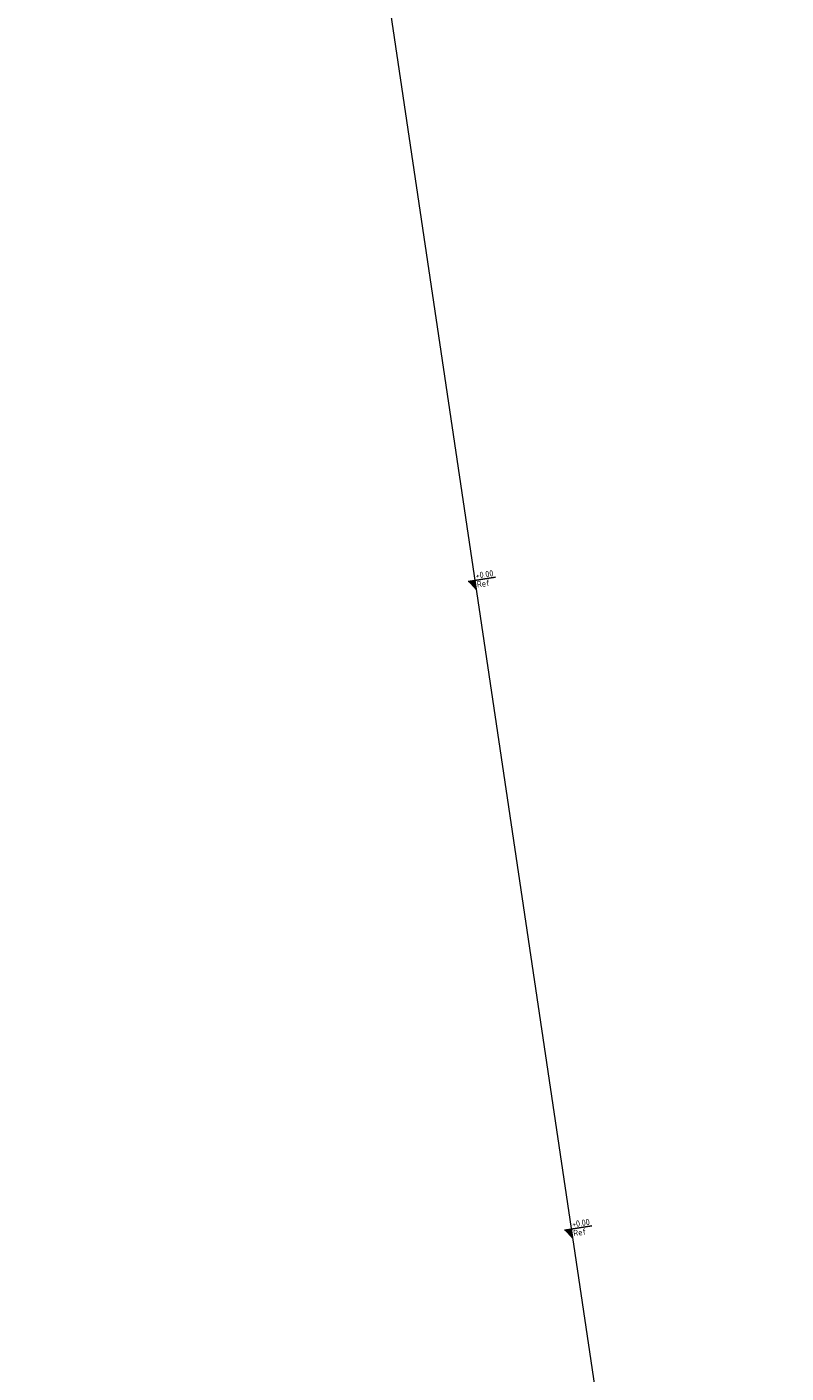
# Model space of a CAD drawing. Header units: metres. Extents: x 133846 to 269924, y 465764 to 933292.
# Tile 25 of 56: x 133846 to 133857, y 465839 to 465858. Entities that reach past the tile are written whole.
import ezdxf

# ---------------------------------------------------------------- set-up
doc = ezdxf.new("R2010")
doc.units = ezdxf.units.M
doc.layers.add('X-XX-AL-HULPLIJN-G', color=30, linetype='Continuous', lineweight=18, plot=False)
doc.layers.add('X-XX-AL-PEILMAAT-SD', color=7, linetype='Continuous', lineweight=25)
doc.styles.add('NLCS-ISO', font='NLCS-ISO.ttf')

# ---------------------------------------------------------------- blocks, each defined once
blk = doc.blocks.new('SAL-PEILMAAT_INFRACAD_R01-SOD')
blk.add_line((-2, 3), (6, 3))
blk.add_solid([(-2, 3), (0, 3), (0, 0)])
at = {"style": 'NLCS-ISO'}
for tag, p in [('...', (0.4, 3.4)), ('REF', (0.4, 0.8))]:
    blk.add_attdef(tag, p, '', height=1.8, dxfattribs=at)

msp = doc.modelspace()

# ---------------------------------------------------------------- linework, layer by layer
at = {"layer": 'X-XX-AL-HULPLIJN-G'}
msp.add_lwpolyline([(133845.809, 465893.987), (133865.178, 465763.653)], dxfattribs=at)

# ---------------------------------------------------------------- block references
at = {"layer": 'X-XX-AL-PEILMAAT-SD', "xscale": 0.05, "yscale": 0.05, "zscale": 0.05, "rotation": 8.452767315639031}
for p in [(133852.328, 465850.12), (133853.726, 465840.713)]:
    msp.add_blockref('SAL-PEILMAAT_INFRACAD_R01-SOD', p, dxfattribs=at).add_auto_attribs({'...': '+0.00', 'REF': 'Ref'})

doc.saveas('drawing.dxf')
